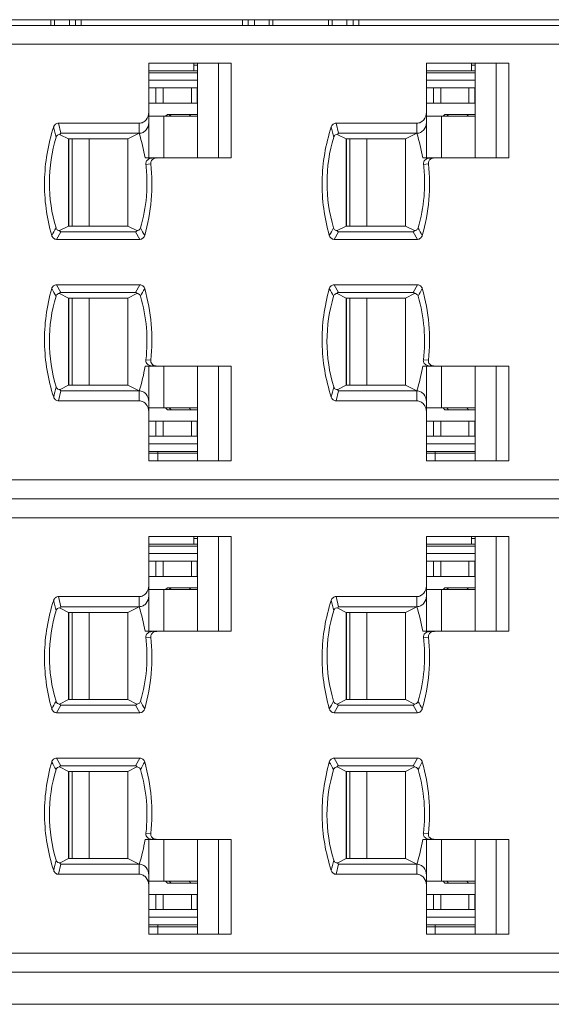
# Model space of a CAD drawing. Header units: inches. Extents: x 1106 to 1544, y 168 to 467.
# Tile 8 of 12: x 1260 to 1274, y 379 to 405. Entities that reach past the tile are written whole.
import ezdxf

# ---------------------------------------------------------------- set-up
doc = ezdxf.new("R2010")
doc.units = ezdxf.units.IN
doc.header["$LTSCALE"] = 23.1
doc.header["$MEASUREMENT"] = 0
doc.layers.get('0').update_dxf_attribs({"lineweight": 18})
for name, color, linetype, lineweight in [('1_27', 7, 'Continuous', 18), ('1_35', 7, 'Continuous', 18), ('1_36', 7, 'Continuous', 18), ('1_37', 7, 'Continuous', 18), ('1_42', 7, 'Continuous', 18), ('1_43', 7, 'Continuous', 18), ('1_44', 7, 'Continuous', 18), ('1_45', 7, 'Continuous', 18), ('1_6', 7, 'Continuous', 18), ('1_8', 7, 'Continuous', 18)]:
    doc.layers.add(name, color=color, linetype=linetype, lineweight=lineweight)

msp = doc.modelspace()

# ---------------------------------------------------------------- linework, layer by layer
at = {"color": 7, "linetype": 'Continuous'}
for p, q in [((1208.518, 404.953), (1307.518, 404.953)), ((1260.744, 404.953), (1260.744, 404.803)), ((1260.837, 404.803), (1260.837, 404.953)), ((1261.231, 404.953), (1261.231, 404.803)), ((1261.393, 404.803), (1261.393, 404.953)), ((1261.544, 404.953), (1261.544, 404.803)), ((1265.803, 404.953), (1265.803, 404.803)), ((1265.954, 404.803), (1265.954, 404.953)), ((1266.117, 404.803), (1266.117, 404.953)), ((1266.51, 404.953), (1266.51, 404.803)), ((1266.603, 404.953), (1266.603, 404.803)), ((1268.074, 404.953), (1268.074, 404.803)), ((1268.167, 404.803), (1268.167, 404.953)), ((1268.561, 404.953), (1268.561, 404.803)), ((1268.723, 404.803), (1268.723, 404.953)), ((1268.874, 404.953), (1268.874, 404.803)), ((1210.721, 378.953), (1307.318, 378.953))]:
    msp.add_line(p, q, dxfattribs=at)
at = {"layer": '1_27', "color": 7, "linetype": 'Continuous'}
for p, q in [((1264.518, 403.603), (1264.518, 403.803)), ((1271.848, 403.603), (1271.848, 403.803)), ((1264.618, 403.603), (1263.328, 403.603)), ((1264.618, 403.753), (1264.518, 403.753)), ((1271.948, 403.603), (1270.658, 403.603)), ((1271.948, 403.753), (1271.848, 403.753)), ((1263.328, 393.503), (1264.618, 393.503)), ((1263.563, 393.303), (1263.563, 393.553)), ((1270.658, 393.503), (1271.948, 393.503)), ((1270.893, 393.303), (1270.893, 393.553)), ((1264.518, 391.103), (1264.518, 391.303)), ((1271.848, 391.103), (1271.848, 391.303)), ((1264.618, 391.103), (1263.328, 391.103)), ((1264.618, 391.253), (1264.518, 391.253)), ((1271.948, 391.103), (1270.658, 391.103)), ((1271.948, 391.253), (1271.848, 391.253)), ((1263.328, 381.003), (1264.618, 381.003)), ((1263.563, 380.803), (1263.563, 381.053)), ((1270.658, 381.003), (1271.948, 381.003)), ((1270.893, 380.803), (1270.893, 381.053))]:
    msp.add_line(p, q, dxfattribs=at)
at = {"layer": '1_35', "color": 7, "linetype": 'Continuous'}
for p, q in [((1261.309, 395.303), (1261.309, 397.603)), ((1261.755, 397.603), (1261.755, 395.303)), ((1263.727, 394.703), (1263.727, 395.803)), ((1263.328, 394.703), (1264.618, 394.703)), ((1261.309, 382.803), (1261.309, 385.103)), ((1261.755, 385.103), (1261.755, 382.803)), ((1263.727, 382.203), (1263.727, 383.303)), ((1263.328, 382.203), (1264.618, 382.203))]:
    msp.add_line(p, q, dxfattribs=at)
at = {"layer": '1_36', "color": 7, "linetype": 'Continuous'}
for p, q in [((1264.618, 402.403), (1263.328, 402.403)), ((1263.727, 401.303), (1263.727, 402.403)), ((1261.309, 399.503), (1261.309, 401.803)), ((1261.755, 401.803), (1261.755, 399.503)), ((1264.618, 389.903), (1263.328, 389.903)), ((1263.727, 388.803), (1263.727, 389.903)), ((1261.309, 387.003), (1261.309, 389.303)), ((1261.755, 389.303), (1261.755, 387.003))]:
    msp.add_line(p, q, dxfattribs=at)
at = {"layer": '1_37', "color": 7, "linetype": 'Continuous'}
for p, q in [((1268.639, 395.303), (1268.639, 397.603)), ((1269.085, 397.603), (1269.085, 395.303)), ((1271.057, 394.703), (1271.057, 395.803)), ((1270.658, 394.703), (1271.948, 394.703)), ((1268.639, 382.803), (1268.639, 385.103)), ((1269.085, 385.103), (1269.085, 382.803)), ((1271.057, 382.203), (1271.057, 383.303)), ((1270.658, 382.203), (1271.948, 382.203))]:
    msp.add_line(p, q, dxfattribs=at)
at = {"layer": '1_42', "color": 7, "linetype": 'Continuous'}
for p, q in [((1270.658, 403.153), (1271.948, 403.153)), ((1270.846, 402.753), (1270.846, 403.153)), ((1271.039, 403.153), (1271.039, 402.753)), ((1271.783, 402.753), (1271.783, 403.153)), ((1271.94, 403.153), (1271.94, 402.753)), ((1270.658, 402.753), (1271.948, 402.753)), ((1268.548, 401.803), (1268.548, 399.503)), ((1270.658, 390.653), (1271.948, 390.653)), ((1270.846, 390.253), (1270.846, 390.653)), ((1271.039, 390.653), (1271.039, 390.253)), ((1271.783, 390.253), (1271.783, 390.653)), ((1271.94, 390.653), (1271.94, 390.253)), ((1270.658, 390.253), (1271.948, 390.253)), ((1268.548, 389.303), (1268.548, 387.003))]:
    msp.add_line(p, q, dxfattribs=at)
at = {"layer": '1_43', "color": 7, "linetype": 'Continuous'}
for p, q in [((1268.548, 397.603), (1268.548, 395.303)), ((1271.948, 394.353), (1270.658, 394.353)), ((1270.846, 393.953), (1270.846, 394.353)), ((1271.039, 394.353), (1271.039, 393.953)), ((1271.783, 393.953), (1271.783, 394.353)), ((1271.94, 393.953), (1271.94, 394.353)), ((1270.658, 393.953), (1271.948, 393.953)), ((1268.548, 385.103), (1268.548, 382.803)), ((1271.948, 381.853), (1270.658, 381.853)), ((1270.846, 381.453), (1270.846, 381.853)), ((1271.039, 381.853), (1271.039, 381.453)), ((1271.783, 381.453), (1271.783, 381.853)), ((1271.94, 381.453), (1271.94, 381.853)), ((1270.658, 381.453), (1271.948, 381.453))]:
    msp.add_line(p, q, dxfattribs=at)
at = {"layer": '1_44', "color": 7, "linetype": 'Continuous'}
for p, q in [((1263.328, 403.153), (1264.618, 403.153)), ((1263.516, 402.753), (1263.516, 403.153)), ((1263.709, 403.153), (1263.709, 402.753)), ((1264.453, 402.753), (1264.453, 403.153)), ((1264.61, 403.153), (1264.61, 402.753)), ((1263.328, 402.753), (1264.618, 402.753)), ((1261.218, 401.803), (1261.218, 399.503)), ((1263.328, 390.653), (1264.618, 390.653)), ((1263.516, 390.253), (1263.516, 390.653)), ((1263.709, 390.653), (1263.709, 390.253)), ((1264.453, 390.253), (1264.453, 390.653)), ((1264.61, 390.653), (1264.61, 390.253)), ((1263.328, 390.253), (1264.618, 390.253)), ((1261.218, 389.303), (1261.218, 387.003))]:
    msp.add_line(p, q, dxfattribs=at)
at = {"layer": '1_45', "color": 7, "linetype": 'Continuous'}
for p, q in [((1261.218, 397.603), (1261.218, 395.303)), ((1264.618, 394.353), (1263.328, 394.353)), ((1263.516, 393.953), (1263.516, 394.353)), ((1263.709, 394.353), (1263.709, 393.953)), ((1264.453, 393.953), (1264.453, 394.353)), ((1264.61, 393.953), (1264.61, 394.353)), ((1263.328, 393.953), (1264.618, 393.953)), ((1261.218, 385.103), (1261.218, 382.803)), ((1264.618, 381.853), (1263.328, 381.853)), ((1263.516, 381.453), (1263.516, 381.853)), ((1263.709, 381.853), (1263.709, 381.453)), ((1264.453, 381.453), (1264.453, 381.853)), ((1264.61, 381.453), (1264.61, 381.853)), ((1263.328, 381.453), (1264.618, 381.453))]:
    msp.add_line(p, q, dxfattribs=at)
at = {"layer": '1_6', "color": 7, "linetype": 'Continuous'}
for p, q in [((1234.798, 404.803), (1304.416, 404.803)), ((1302.825, 404.303), (1235.14, 404.303)), ((1263.328, 403.803), (1265.507, 403.803)), ((1263.328, 401.303), (1263.328, 403.803)), ((1264.618, 403.803), (1264.618, 401.303)), ((1265.17, 403.803), (1265.17, 401.303)), ((1265.507, 403.803), (1265.507, 401.303)), ((1270.658, 403.803), (1272.837, 403.803)), ((1270.658, 401.303), (1270.658, 403.803)), ((1271.948, 403.803), (1271.948, 401.303)), ((1272.5, 403.803), (1272.5, 401.303)), ((1272.837, 403.803), (1272.837, 401.303)), ((1263.328, 403.553), (1264.618, 403.553)), ((1270.658, 403.553), (1271.948, 403.553)), ((1264.618, 403.353), (1263.328, 403.353)), ((1271.948, 403.353), (1270.658, 403.353)), ((1263.768, 402.403), (1263.818, 402.453)), ((1264.618, 402.453), (1263.818, 402.453)), ((1263.916, 402.453), (1263.867, 402.403)), ((1264.393, 402.403), (1264.442, 402.453)), ((1271.098, 402.403), (1271.148, 402.453)), ((1271.948, 402.453), (1271.148, 402.453)), ((1271.246, 402.453), (1271.197, 402.403)), ((1271.723, 402.403), (1271.772, 402.453)), ((1260.944, 402.22), (1263.073, 402.22)), ((1261.009, 401.953), (1260.944, 402.22)), ((1263.073, 401.953), (1263.073, 402.22)), ((1268.274, 402.22), (1270.403, 402.22)), ((1268.339, 401.953), (1268.274, 402.22)), ((1270.403, 401.953), (1270.403, 402.22)), ((1261.211, 401.803), (1260.986, 401.917)), ((1261.009, 401.953), (1263.073, 401.953)), ((1261.21, 401.803), (1262.776, 401.803)), ((1261.21, 399.503), (1261.21, 401.803)), ((1263.073, 401.953), (1262.776, 401.803)), ((1262.776, 399.503), (1262.776, 401.803)), ((1268.541, 401.803), (1268.316, 401.917)), ((1268.339, 401.953), (1270.403, 401.953)), ((1268.54, 401.803), (1270.106, 401.803)), ((1268.54, 399.503), (1268.54, 401.803)), ((1270.403, 401.953), (1270.106, 401.803)), ((1270.106, 399.503), (1270.106, 401.803)), ((1263.231, 401.303), (1263.527, 401.303)), ((1263.468, 401.287), (1263.521, 401.301)), ((1263.521, 401.3), (1263.539, 401.302)), ((1265.507, 401.303), (1263.532, 401.303)), ((1270.561, 401.303), (1270.857, 401.303)), ((1270.798, 401.287), (1270.851, 401.301)), ((1270.851, 401.3), (1270.869, 401.302)), ((1272.837, 401.303), (1270.862, 401.303)), ((1263.377, 401.145), (1263.249, 401.133)), ((1270.707, 401.145), (1270.579, 401.133)), ((1260.97, 399.383), (1261.211, 399.503)), ((1262.776, 399.503), (1261.21, 399.503)), ((1262.776, 399.503), (1263.016, 399.383)), ((1268.3, 399.383), (1268.541, 399.503)), ((1270.106, 399.503), (1268.54, 399.503)), ((1270.106, 399.503), (1270.346, 399.383)), ((1260.89, 399.153), (1261.008, 399.353)), ((1263.095, 399.153), (1260.89, 399.153)), ((1262.978, 399.353), (1261.008, 399.353)), ((1262.978, 399.353), (1263.095, 399.153)), ((1268.22, 399.153), (1268.338, 399.353)), ((1270.425, 399.153), (1268.22, 399.153)), ((1270.308, 399.353), (1268.338, 399.353)), ((1270.308, 399.353), (1270.425, 399.153)), ((1260.892, 397.953), (1263.095, 397.953)), ((1261.008, 397.753), (1260.892, 397.953)), ((1263.095, 397.953), (1262.978, 397.753)), ((1268.222, 397.953), (1270.425, 397.953)), ((1268.338, 397.753), (1268.222, 397.953)), ((1270.425, 397.953), (1270.308, 397.753)), ((1261.21, 397.603), (1260.97, 397.724)), ((1261.008, 397.753), (1262.978, 397.753)), ((1261.21, 397.603), (1262.776, 397.603)), ((1261.21, 397.603), (1261.21, 395.303)), ((1263.016, 397.724), (1262.776, 397.603)), ((1262.776, 395.303), (1262.776, 397.603)), ((1268.54, 397.603), (1268.3, 397.724)), ((1268.338, 397.753), (1270.308, 397.753)), ((1268.54, 397.603), (1270.106, 397.603)), ((1268.54, 397.603), (1268.54, 395.303)), ((1270.346, 397.724), (1270.106, 397.603)), ((1270.106, 395.303), (1270.106, 397.603)), ((1263.231, 395.803), (1265.507, 395.803)), ((1263.382, 395.964), (1263.254, 395.972)), ((1263.328, 393.303), (1263.328, 395.803)), ((1263.388, 395.812), (1263.417, 395.808)), ((1263.417, 395.808), (1263.419, 395.808)), ((1263.418, 395.81), (1263.522, 395.81)), ((1263.536, 395.805), (1263.521, 395.807)), ((1264.618, 395.803), (1264.618, 393.303)), ((1265.17, 395.803), (1265.17, 393.303)), ((1265.507, 395.803), (1265.507, 393.303)), ((1270.561, 395.803), (1272.837, 395.803)), ((1270.712, 395.964), (1270.584, 395.972)), ((1270.658, 393.303), (1270.658, 395.803)), ((1270.718, 395.812), (1270.747, 395.808)), ((1270.747, 395.808), (1270.749, 395.808)), ((1270.748, 395.81), (1270.852, 395.81)), ((1270.866, 395.805), (1270.851, 395.807)), ((1271.948, 395.803), (1271.948, 393.303)), ((1272.5, 395.803), (1272.5, 393.303)), ((1272.837, 395.803), (1272.837, 393.303)), ((1260.986, 395.19), (1261.21, 395.303)), ((1262.776, 395.303), (1261.21, 395.303)), ((1262.776, 395.303), (1263.073, 395.153)), ((1268.316, 395.19), (1268.54, 395.303)), ((1270.106, 395.303), (1268.54, 395.303)), ((1270.106, 395.303), (1270.403, 395.153)), ((1260.944, 394.887), (1261.009, 395.153)), ((1263.073, 395.153), (1261.009, 395.153)), ((1263.073, 394.887), (1263.073, 395.153)), ((1268.274, 394.887), (1268.339, 395.153)), ((1270.403, 395.153), (1268.339, 395.153)), ((1270.403, 394.887), (1270.403, 395.153)), ((1263.073, 394.887), (1260.944, 394.887)), ((1263.818, 394.653), (1263.768, 394.703)), ((1263.867, 394.703), (1263.916, 394.653)), ((1264.442, 394.653), (1264.393, 394.703)), ((1270.403, 394.887), (1268.274, 394.887)), ((1271.148, 394.653), (1271.098, 394.703)), ((1271.197, 394.703), (1271.246, 394.653)), ((1271.772, 394.653), (1271.723, 394.703)), ((1263.818, 394.653), (1264.618, 394.653)), ((1271.148, 394.653), (1271.948, 394.653)), ((1263.328, 393.753), (1264.618, 393.753)), ((1270.658, 393.753), (1271.948, 393.753)), ((1264.618, 393.553), (1263.328, 393.553)), ((1271.948, 393.553), (1270.658, 393.553)), ((1265.507, 393.303), (1263.328, 393.303)), ((1272.837, 393.303), (1270.658, 393.303)), ((1235.14, 392.803), (1302.825, 392.803)), ((1304.416, 392.303), (1234.798, 392.303)), ((1302.825, 391.803), (1235.14, 391.803)), ((1263.328, 391.303), (1265.507, 391.303)), ((1263.328, 388.803), (1263.328, 391.303)), ((1264.618, 391.303), (1264.618, 388.803)), ((1265.17, 391.303), (1265.17, 388.803)), ((1265.507, 391.303), (1265.507, 388.803)), ((1270.658, 391.303), (1272.837, 391.303)), ((1270.658, 388.803), (1270.658, 391.303)), ((1271.948, 391.303), (1271.948, 388.803)), ((1272.5, 391.303), (1272.5, 388.803)), ((1272.837, 391.303), (1272.837, 388.803)), ((1263.328, 391.053), (1264.618, 391.053)), ((1270.658, 391.053), (1271.948, 391.053)), ((1264.618, 390.853), (1263.328, 390.853)), ((1271.948, 390.853), (1270.658, 390.853)), ((1263.768, 389.903), (1263.818, 389.953)), ((1264.618, 389.953), (1263.818, 389.953)), ((1263.916, 389.953), (1263.867, 389.903)), ((1264.393, 389.903), (1264.442, 389.953)), ((1271.098, 389.903), (1271.148, 389.953)), ((1271.948, 389.953), (1271.148, 389.953)), ((1271.246, 389.953), (1271.197, 389.903)), ((1271.723, 389.903), (1271.772, 389.953)), ((1260.944, 389.72), (1263.073, 389.72)), ((1261.009, 389.453), (1260.944, 389.72)), ((1263.073, 389.453), (1263.073, 389.72)), ((1268.274, 389.72), (1270.403, 389.72)), ((1268.339, 389.453), (1268.274, 389.72)), ((1270.403, 389.453), (1270.403, 389.72)), ((1261.211, 389.303), (1260.986, 389.417)), ((1261.009, 389.453), (1263.073, 389.453)), ((1261.21, 389.303), (1262.776, 389.303)), ((1261.21, 387.003), (1261.21, 389.303)), ((1263.073, 389.453), (1262.776, 389.303)), ((1262.776, 387.003), (1262.776, 389.303)), ((1268.541, 389.303), (1268.316, 389.417)), ((1268.339, 389.453), (1270.403, 389.453)), ((1268.54, 389.303), (1270.106, 389.303)), ((1268.54, 387.003), (1268.54, 389.303)), ((1270.403, 389.453), (1270.106, 389.303)), ((1270.106, 387.003), (1270.106, 389.303)), ((1263.231, 388.803), (1263.527, 388.803)), ((1263.468, 388.787), (1263.521, 388.801)), ((1263.521, 388.8), (1263.539, 388.802)), ((1265.507, 388.803), (1263.532, 388.803)), ((1270.561, 388.803), (1270.857, 388.803)), ((1270.798, 388.787), (1270.851, 388.801)), ((1270.851, 388.8), (1270.869, 388.802)), ((1272.837, 388.803), (1270.862, 388.803)), ((1263.377, 388.645), (1263.249, 388.633)), ((1270.707, 388.645), (1270.579, 388.633)), ((1260.97, 386.883), (1261.211, 387.003)), ((1262.776, 387.003), (1261.21, 387.003)), ((1262.776, 387.003), (1263.016, 386.883)), ((1268.3, 386.883), (1268.541, 387.003)), ((1270.106, 387.003), (1268.54, 387.003)), ((1270.106, 387.003), (1270.346, 386.883)), ((1260.89, 386.653), (1261.008, 386.853)), ((1263.095, 386.653), (1260.89, 386.653)), ((1262.978, 386.853), (1261.008, 386.853)), ((1262.978, 386.853), (1263.095, 386.653)), ((1268.22, 386.653), (1268.338, 386.853)), ((1270.425, 386.653), (1268.22, 386.653)), ((1270.308, 386.853), (1268.338, 386.853)), ((1270.308, 386.853), (1270.425, 386.653)), ((1260.892, 385.453), (1263.095, 385.453)), ((1261.008, 385.253), (1260.892, 385.453)), ((1263.095, 385.453), (1262.978, 385.253)), ((1268.222, 385.453), (1270.425, 385.453)), ((1268.338, 385.253), (1268.222, 385.453)), ((1270.425, 385.453), (1270.308, 385.253)), ((1261.21, 385.103), (1260.97, 385.224)), ((1261.008, 385.253), (1262.978, 385.253)), ((1261.21, 385.103), (1262.776, 385.103)), ((1261.21, 385.103), (1261.21, 382.803)), ((1263.016, 385.224), (1262.776, 385.103)), ((1262.776, 382.803), (1262.776, 385.103)), ((1268.54, 385.103), (1268.3, 385.224)), ((1268.338, 385.253), (1270.308, 385.253)), ((1268.54, 385.103), (1270.106, 385.103)), ((1268.54, 385.103), (1268.54, 382.803)), ((1270.346, 385.224), (1270.106, 385.103)), ((1270.106, 382.803), (1270.106, 385.103)), ((1263.231, 383.303), (1265.507, 383.303)), ((1263.382, 383.464), (1263.254, 383.472)), ((1263.328, 380.803), (1263.328, 383.303)), ((1263.388, 383.312), (1263.417, 383.308)), ((1263.417, 383.308), (1263.419, 383.308)), ((1263.418, 383.31), (1263.522, 383.31)), ((1263.536, 383.305), (1263.521, 383.307)), ((1264.618, 383.303), (1264.618, 380.803)), ((1265.17, 383.303), (1265.17, 380.803)), ((1265.507, 383.303), (1265.507, 380.803)), ((1270.561, 383.303), (1272.837, 383.303)), ((1270.712, 383.464), (1270.584, 383.472)), ((1270.658, 380.803), (1270.658, 383.303)), ((1270.718, 383.312), (1270.747, 383.308)), ((1270.747, 383.308), (1270.749, 383.308)), ((1270.748, 383.31), (1270.852, 383.31)), ((1270.866, 383.305), (1270.851, 383.307)), ((1271.948, 383.303), (1271.948, 380.803)), ((1272.5, 383.303), (1272.5, 380.803)), ((1272.837, 383.303), (1272.837, 380.803)), ((1260.986, 382.69), (1261.21, 382.803)), ((1262.776, 382.803), (1261.21, 382.803)), ((1262.776, 382.803), (1263.073, 382.653)), ((1268.316, 382.69), (1268.54, 382.803)), ((1270.106, 382.803), (1268.54, 382.803)), ((1270.106, 382.803), (1270.403, 382.653)), ((1260.944, 382.387), (1261.009, 382.653)), ((1263.073, 382.653), (1261.009, 382.653)), ((1263.073, 382.387), (1263.073, 382.653)), ((1268.274, 382.387), (1268.339, 382.653)), ((1270.403, 382.653), (1268.339, 382.653)), ((1270.403, 382.387), (1270.403, 382.653)), ((1263.073, 382.387), (1260.944, 382.387)), ((1263.818, 382.153), (1263.768, 382.203)), ((1263.867, 382.203), (1263.916, 382.153)), ((1264.442, 382.153), (1264.393, 382.203)), ((1270.403, 382.387), (1268.274, 382.387)), ((1271.148, 382.153), (1271.098, 382.203)), ((1271.197, 382.203), (1271.246, 382.153)), ((1271.772, 382.153), (1271.723, 382.203)), ((1263.818, 382.153), (1264.618, 382.153)), ((1271.148, 382.153), (1271.948, 382.153)), ((1263.328, 381.253), (1264.618, 381.253)), ((1270.658, 381.253), (1271.948, 381.253)), ((1264.618, 381.053), (1263.328, 381.053)), ((1271.948, 381.053), (1270.658, 381.053)), ((1265.507, 380.803), (1263.328, 380.803)), ((1272.837, 380.803), (1270.658, 380.803)), ((1235.14, 380.303), (1302.825, 380.303)), ((1234.798, 379.803), (1304.416, 379.803))]:
    msp.add_line(p, q, dxfattribs=at)
for centre, radius, start, end in [((1358.42, 425.18), 100.291, 193.29321, 193.45176), ((1365.75, 425.18), 100.291, 193.29321, 193.45176), ((1259.155, 400.658), 4.126, 8.9967, 18.2943), ((1266.485, 400.658), 4.126, 8.9967, 18.2943), ((1263.418, 401.101), 0.196, 89.9316, 101.2851), ((1270.748, 401.101), 0.196, 89.9316, 101.2851), ((1271.849, 393.048), 12.704, 149.713, 150.7483), ((1254.224, 394.272), 10.284, 28.9803, 30.2625), ((1279.179, 393.048), 12.704, 149.713, 150.7483), ((1261.554, 394.272), 10.284, 28.9803, 30.2625), ((1271.128, 403.639), 11.87, 209.1853, 210.2939), ((1254.101, 402.872), 10.41, 329.8992, 331.1692), ((1278.458, 403.639), 11.87, 209.1853, 210.2939), ((1261.431, 402.872), 10.41, 329.8992, 331.1692), ((1259.155, 396.448), 4.127, 341.7063, 351.0037), ((1266.485, 396.448), 4.127, 341.7063, 351.0037), ((1357.478, 372.18), 99.315, 166.56453, 166.72466), ((1364.808, 372.18), 99.315, 166.56453, 166.72466), ((1358.42, 412.68), 100.291, 193.29321, 193.45176), ((1365.75, 412.68), 100.291, 193.29321, 193.45176), ((1259.155, 388.158), 4.126, 8.9967, 18.2943), ((1266.485, 388.158), 4.126, 8.9967, 18.2943), ((1263.418, 388.601), 0.196, 89.9316, 101.2851), ((1270.748, 388.601), 0.196, 89.9316, 101.2851), ((1271.849, 380.548), 12.704, 149.713, 150.7483), ((1254.224, 381.772), 10.284, 28.9803, 30.2625), ((1279.179, 380.548), 12.704, 149.713, 150.7483), ((1261.554, 381.772), 10.284, 28.9803, 30.2625), ((1271.128, 391.139), 11.87, 209.1853, 210.2939), ((1254.101, 390.372), 10.41, 329.8992, 331.1692), ((1278.458, 391.139), 11.87, 209.1853, 210.2939), ((1261.431, 390.372), 10.41, 329.8992, 331.1692), ((1259.155, 383.948), 4.127, 341.7063, 351.0037), ((1266.485, 383.948), 4.127, 341.7063, 351.0037), ((1357.478, 359.68), 99.315, 166.56453, 166.72466), ((1364.808, 359.68), 99.315, 166.56453, 166.72466)]:
    msp.add_arc(centre, radius, start, end, dxfattribs=at)
for points, knots in [([(1263.328, 402.507), (1263.328, 402.437), (1263.291, 402.327), (1263.18, 402.237), (1263.108, 402.22), (1263.073, 402.22)], [0, 0, 0, 0, 0.496876, 0.748597, 1, 1, 1, 1]), ([(1270.658, 402.507), (1270.658, 402.437), (1270.621, 402.327), (1270.51, 402.237), (1270.438, 402.22), (1270.403, 402.22)], [0, 0, 0, 0, 0.496876, 0.748597, 1, 1, 1, 1]), ([(1260.944, 402.22), (1260.916, 402.22), (1260.858, 402.198), (1260.825, 402.147), (1260.817, 402.12)], [0, 0, 0, 0, 0.498571, 1, 1, 1, 1]), ([(1263.073, 401.953), (1263.108, 401.953), (1263.18, 401.971), (1263.291, 402.06), (1263.328, 402.171), (1263.328, 402.24)], [0, 0, 0, 0, 0.251497, 0.503184, 1, 1, 1, 1]), ([(1268.274, 402.22), (1268.246, 402.22), (1268.188, 402.198), (1268.155, 402.147), (1268.147, 402.12)], [0, 0, 0, 0, 0.498571, 1, 1, 1, 1]), ([(1270.403, 401.953), (1270.438, 401.953), (1270.51, 401.971), (1270.621, 402.06), (1270.658, 402.171), (1270.658, 402.24)], [0, 0, 0, 0, 0.251497, 0.503184, 1, 1, 1, 1]), ([(1260.817, 402.12), (1260.666, 401.661), (1260.502, 400.693), (1260.631, 399.72), (1260.765, 399.256)], [0, 0, 0, 0, 0.5, 1, 1, 1, 1]), ([(1268.147, 402.12), (1267.996, 401.661), (1267.832, 400.693), (1267.961, 399.72), (1268.095, 399.256)], [0, 0, 0, 0, 0.5, 1, 1, 1, 1]), ([(1260.879, 399.455), (1260.763, 399.842), (1260.644, 400.653), (1260.765, 401.464), (1260.881, 401.85)], [0, 0, 0, 0, 0.499974, 1, 1, 1, 1]), ([(1260.881, 401.85), (1260.888, 401.875), (1260.92, 401.918), (1260.968, 401.92), (1260.986, 401.917)], [0, 0, 0, 0, 0.591555, 1, 1, 1, 1]), ([(1261.009, 401.953), (1261.001, 401.952), (1260.989, 401.938), (1260.987, 401.923), (1260.986, 401.917)], [0, 0, 0, 0, 0.572011, 1, 1, 1, 1]), ([(1268.209, 399.455), (1268.093, 399.842), (1267.974, 400.653), (1268.095, 401.464), (1268.211, 401.85)], [0, 0, 0, 0, 0.499974, 1, 1, 1, 1]), ([(1268.211, 401.85), (1268.218, 401.875), (1268.25, 401.918), (1268.298, 401.92), (1268.316, 401.917)], [0, 0, 0, 0, 0.591555, 1, 1, 1, 1]), ([(1268.339, 401.953), (1268.331, 401.952), (1268.319, 401.938), (1268.317, 401.923), (1268.316, 401.917)], [0, 0, 0, 0, 0.572011, 1, 1, 1, 1]), ([(1263.249, 401.133), (1263.246, 401.156), (1263.251, 401.2), (1263.297, 401.262), (1263.347, 401.286), (1263.38, 401.293)], [0, 0, 0, 0, 0.30085, 0.557051, 1, 1, 1, 1]), ([(1263.38, 401.145), (1263.378, 401.175), (1263.39, 401.238), (1263.442, 401.274), (1263.468, 401.287)], [0, 0, 0, 0, 0.498785, 1, 1, 1, 1]), ([(1270.579, 401.133), (1270.576, 401.156), (1270.581, 401.2), (1270.627, 401.262), (1270.677, 401.286), (1270.71, 401.293)], [0, 0, 0, 0, 0.30085, 0.557051, 1, 1, 1, 1]), ([(1270.71, 401.145), (1270.708, 401.175), (1270.72, 401.238), (1270.772, 401.274), (1270.798, 401.287)], [0, 0, 0, 0, 0.498785, 1, 1, 1, 1]), ([(1263.251, 401.134), (1263.267, 400.993), (1263.288, 400.711), (1263.268, 400.145), (1263.187, 399.726), (1263.107, 399.455)], [0, 0, 0, 0, 0.250131, 0.50023, 1, 1, 1, 1]), ([(1263.221, 399.255), (1263.308, 399.56), (1263.425, 400.19), (1263.414, 400.83), (1263.38, 401.145)], [0, 0, 0, 0, 0.500023, 1, 1, 1, 1]), ([(1270.581, 401.134), (1270.597, 400.993), (1270.618, 400.711), (1270.598, 400.145), (1270.517, 399.726), (1270.437, 399.455)], [0, 0, 0, 0, 0.250131, 0.50023, 1, 1, 1, 1]), ([(1270.551, 399.255), (1270.638, 399.56), (1270.755, 400.19), (1270.744, 400.83), (1270.71, 401.145)], [0, 0, 0, 0, 0.500023, 1, 1, 1, 1]), ([(1260.97, 399.383), (1260.953, 399.384), (1260.912, 399.395), (1260.886, 399.432), (1260.879, 399.455)], [0, 0, 0, 0, 0.417744, 1, 1, 1, 1]), ([(1261.008, 399.353), (1260.998, 399.353), (1260.98, 399.362), (1260.973, 399.377), (1260.97, 399.383)], [0, 0, 0, 0, 0.625346, 1, 1, 1, 1]), ([(1262.978, 399.353), (1262.985, 399.353), (1263.002, 399.358), (1263.012, 399.374), (1263.016, 399.383)], [0, 0, 0, 0, 0.401074, 1, 1, 1, 1]), ([(1263.107, 399.455), (1263.1, 399.432), (1263.074, 399.395), (1263.033, 399.384), (1263.016, 399.383)], [0, 0, 0, 0, 0.583939, 1, 1, 1, 1]), ([(1268.3, 399.383), (1268.283, 399.384), (1268.242, 399.395), (1268.216, 399.432), (1268.209, 399.455)], [0, 0, 0, 0, 0.417744, 1, 1, 1, 1]), ([(1268.338, 399.353), (1268.328, 399.353), (1268.31, 399.362), (1268.303, 399.377), (1268.3, 399.383)], [0, 0, 0, 0, 0.625346, 1, 1, 1, 1]), ([(1270.308, 399.353), (1270.315, 399.353), (1270.332, 399.358), (1270.342, 399.374), (1270.346, 399.383)], [0, 0, 0, 0, 0.401074, 1, 1, 1, 1]), ([(1270.437, 399.455), (1270.43, 399.432), (1270.404, 399.395), (1270.363, 399.384), (1270.346, 399.383)], [0, 0, 0, 0, 0.583939, 1, 1, 1, 1]), ([(1260.765, 399.256), (1260.773, 399.228), (1260.804, 399.177), (1260.862, 399.154), (1260.89, 399.153)], [0, 0, 0, 0, 0.500965, 1, 1, 1, 1]), ([(1263.095, 399.153), (1263.123, 399.154), (1263.181, 399.176), (1263.213, 399.228), (1263.221, 399.255)], [0, 0, 0, 0, 0.499191, 1, 1, 1, 1]), ([(1268.095, 399.256), (1268.103, 399.228), (1268.134, 399.177), (1268.192, 399.154), (1268.22, 399.153)], [0, 0, 0, 0, 0.500965, 1, 1, 1, 1]), ([(1270.425, 399.153), (1270.453, 399.154), (1270.511, 399.176), (1270.543, 399.228), (1270.551, 399.255)], [0, 0, 0, 0, 0.499191, 1, 1, 1, 1]), ([(1260.765, 397.851), (1260.631, 397.387), (1260.502, 396.413), (1260.666, 395.445), (1260.817, 394.986)], [0, 0, 0, 0, 0.5, 1, 1, 1, 1]), ([(1260.892, 397.953), (1260.863, 397.953), (1260.805, 397.93), (1260.773, 397.878), (1260.765, 397.851)], [0, 0, 0, 0, 0.499144, 1, 1, 1, 1]), ([(1263.221, 397.852), (1263.212, 397.879), (1263.181, 397.931), (1263.123, 397.953), (1263.095, 397.953)], [0, 0, 0, 0, 0.501026, 1, 1, 1, 1]), ([(1263.38, 395.964), (1263.415, 396.28), (1263.425, 396.919), (1263.308, 397.547), (1263.221, 397.852)], [0, 0, 0, 0, 0.499974, 1, 1, 1, 1]), ([(1268.095, 397.851), (1267.961, 397.387), (1267.832, 396.413), (1267.996, 395.445), (1268.147, 394.986)], [0, 0, 0, 0, 0.5, 1, 1, 1, 1]), ([(1268.222, 397.953), (1268.193, 397.953), (1268.135, 397.93), (1268.103, 397.878), (1268.095, 397.851)], [0, 0, 0, 0, 0.499144, 1, 1, 1, 1]), ([(1270.551, 397.852), (1270.542, 397.879), (1270.511, 397.931), (1270.453, 397.953), (1270.425, 397.953)], [0, 0, 0, 0, 0.501026, 1, 1, 1, 1]), ([(1270.71, 395.964), (1270.745, 396.28), (1270.755, 396.919), (1270.638, 397.547), (1270.551, 397.852)], [0, 0, 0, 0, 0.499974, 1, 1, 1, 1]), ([(1260.881, 395.256), (1260.764, 395.643), (1260.644, 396.454), (1260.763, 397.265), (1260.879, 397.651)], [0, 0, 0, 0, 0.5, 1, 1, 1, 1]), ([(1260.879, 397.651), (1260.886, 397.674), (1260.912, 397.712), (1260.953, 397.722), (1260.97, 397.724)], [0, 0, 0, 0, 0.583737, 1, 1, 1, 1]), ([(1261.008, 397.753), (1260.998, 397.753), (1260.98, 397.745), (1260.973, 397.729), (1260.97, 397.724)], [0, 0, 0, 0, 0.625369, 1, 1, 1, 1]), ([(1262.978, 397.753), (1262.985, 397.753), (1263.002, 397.748), (1263.012, 397.733), (1263.016, 397.724)], [0, 0, 0, 0, 0.40183, 1, 1, 1, 1]), ([(1263.016, 397.724), (1263.033, 397.723), (1263.074, 397.711), (1263.1, 397.674), (1263.107, 397.651)], [0, 0, 0, 0, 0.417911, 1, 1, 1, 1]), ([(1263.107, 397.651), (1263.188, 397.381), (1263.295, 396.822), (1263.285, 396.253), (1263.253, 395.972)], [0, 0, 0, 0, 0.500019, 1, 1, 1, 1]), ([(1268.211, 395.256), (1268.094, 395.643), (1267.974, 396.454), (1268.093, 397.265), (1268.209, 397.651)], [0, 0, 0, 0, 0.5, 1, 1, 1, 1]), ([(1268.209, 397.651), (1268.216, 397.674), (1268.242, 397.712), (1268.283, 397.722), (1268.3, 397.724)], [0, 0, 0, 0, 0.583737, 1, 1, 1, 1]), ([(1268.338, 397.753), (1268.328, 397.753), (1268.31, 397.745), (1268.303, 397.729), (1268.3, 397.724)], [0, 0, 0, 0, 0.625369, 1, 1, 1, 1]), ([(1270.308, 397.753), (1270.315, 397.753), (1270.332, 397.748), (1270.342, 397.733), (1270.346, 397.724)], [0, 0, 0, 0, 0.40183, 1, 1, 1, 1]), ([(1270.346, 397.724), (1270.363, 397.723), (1270.404, 397.711), (1270.43, 397.674), (1270.437, 397.651)], [0, 0, 0, 0, 0.417911, 1, 1, 1, 1]), ([(1270.437, 397.651), (1270.518, 397.381), (1270.625, 396.822), (1270.615, 396.253), (1270.583, 395.972)], [0, 0, 0, 0, 0.500019, 1, 1, 1, 1]), ([(1263.253, 395.972), (1263.246, 395.963), (1263.247, 395.936), (1263.259, 395.896), (1263.29, 395.855), (1263.337, 395.824), (1263.371, 395.816), (1263.388, 395.812)], [0, 0, 0, 0, 0.150842, 0.297456, 0.552713, 0.781106, 1, 1, 1, 1]), ([(1263.415, 395.856), (1263.401, 395.871), (1263.38, 395.905), (1263.379, 395.945), (1263.38, 395.964)], [0, 0, 0, 0, 0.499957, 1, 1, 1, 1]), ([(1270.583, 395.972), (1270.576, 395.963), (1270.577, 395.936), (1270.589, 395.896), (1270.62, 395.855), (1270.667, 395.824), (1270.701, 395.816), (1270.718, 395.812)], [0, 0, 0, 0, 0.150842, 0.297456, 0.552713, 0.781106, 1, 1, 1, 1]), ([(1270.745, 395.856), (1270.731, 395.871), (1270.71, 395.905), (1270.709, 395.945), (1270.71, 395.964)], [0, 0, 0, 0, 0.499957, 1, 1, 1, 1]), ([(1260.986, 395.19), (1260.968, 395.187), (1260.919, 395.188), (1260.888, 395.231), (1260.881, 395.256)], [0, 0, 0, 0, 0.410182, 1, 1, 1, 1]), ([(1268.316, 395.19), (1268.298, 395.187), (1268.249, 395.188), (1268.218, 395.231), (1268.211, 395.256)], [0, 0, 0, 0, 0.410182, 1, 1, 1, 1]), ([(1260.817, 394.986), (1260.825, 394.959), (1260.858, 394.908), (1260.916, 394.886), (1260.944, 394.887)], [0, 0, 0, 0, 0.50159, 1, 1, 1, 1]), ([(1260.986, 395.19), (1260.987, 395.183), (1260.989, 395.169), (1261.001, 395.154), (1261.009, 395.153)], [0, 0, 0, 0, 0.428267, 1, 1, 1, 1]), ([(1263.328, 394.866), (1263.328, 394.936), (1263.291, 395.046), (1263.18, 395.136), (1263.108, 395.153), (1263.073, 395.153)], [0, 0, 0, 0, 0.496875, 0.748597, 1, 1, 1, 1]), ([(1268.147, 394.986), (1268.155, 394.959), (1268.188, 394.908), (1268.246, 394.886), (1268.274, 394.887)], [0, 0, 0, 0, 0.50159, 1, 1, 1, 1]), ([(1268.316, 395.19), (1268.317, 395.183), (1268.319, 395.169), (1268.331, 395.154), (1268.339, 395.153)], [0, 0, 0, 0, 0.428267, 1, 1, 1, 1]), ([(1270.658, 394.866), (1270.658, 394.936), (1270.621, 395.046), (1270.51, 395.136), (1270.438, 395.153), (1270.403, 395.153)], [0, 0, 0, 0, 0.496875, 0.748597, 1, 1, 1, 1]), ([(1263.073, 394.887), (1263.108, 394.887), (1263.18, 394.869), (1263.291, 394.779), (1263.328, 394.669), (1263.328, 394.6)], [0, 0, 0, 0, 0.251498, 0.503184, 1, 1, 1, 1]), ([(1270.403, 394.887), (1270.438, 394.887), (1270.51, 394.869), (1270.621, 394.779), (1270.658, 394.669), (1270.658, 394.6)], [0, 0, 0, 0, 0.251498, 0.503184, 1, 1, 1, 1]), ([(1263.328, 390.007), (1263.328, 389.937), (1263.291, 389.827), (1263.18, 389.737), (1263.108, 389.72), (1263.073, 389.72)], [0, 0, 0, 0, 0.496876, 0.748597, 1, 1, 1, 1]), ([(1270.658, 390.007), (1270.658, 389.937), (1270.621, 389.827), (1270.51, 389.737), (1270.438, 389.72), (1270.403, 389.72)], [0, 0, 0, 0, 0.496876, 0.748597, 1, 1, 1, 1]), ([(1263.073, 389.453), (1263.108, 389.453), (1263.18, 389.471), (1263.291, 389.56), (1263.328, 389.671), (1263.328, 389.74)], [0, 0, 0, 0, 0.251497, 0.503184, 1, 1, 1, 1]), ([(1270.403, 389.453), (1270.438, 389.453), (1270.51, 389.471), (1270.621, 389.56), (1270.658, 389.671), (1270.658, 389.74)], [0, 0, 0, 0, 0.251497, 0.503184, 1, 1, 1, 1]), ([(1260.817, 389.62), (1260.666, 389.161), (1260.502, 388.193), (1260.631, 387.22), (1260.765, 386.756)], [0, 0, 0, 0, 0.5, 1, 1, 1, 1]), ([(1260.944, 389.72), (1260.916, 389.72), (1260.858, 389.698), (1260.825, 389.647), (1260.817, 389.62)], [0, 0, 0, 0, 0.498571, 1, 1, 1, 1]), ([(1268.147, 389.62), (1267.996, 389.161), (1267.832, 388.193), (1267.961, 387.22), (1268.095, 386.756)], [0, 0, 0, 0, 0.5, 1, 1, 1, 1]), ([(1268.274, 389.72), (1268.246, 389.72), (1268.188, 389.698), (1268.155, 389.647), (1268.147, 389.62)], [0, 0, 0, 0, 0.498571, 1, 1, 1, 1]), ([(1260.879, 386.955), (1260.763, 387.342), (1260.644, 388.153), (1260.765, 388.964), (1260.881, 389.35)], [0, 0, 0, 0, 0.499974, 1, 1, 1, 1]), ([(1260.881, 389.35), (1260.888, 389.375), (1260.92, 389.418), (1260.968, 389.42), (1260.986, 389.417)], [0, 0, 0, 0, 0.591555, 1, 1, 1, 1]), ([(1261.009, 389.453), (1261.001, 389.452), (1260.989, 389.438), (1260.987, 389.423), (1260.986, 389.417)], [0, 0, 0, 0, 0.572011, 1, 1, 1, 1]), ([(1268.209, 386.955), (1268.093, 387.342), (1267.974, 388.153), (1268.095, 388.964), (1268.211, 389.35)], [0, 0, 0, 0, 0.499974, 1, 1, 1, 1]), ([(1268.211, 389.35), (1268.218, 389.375), (1268.25, 389.418), (1268.298, 389.42), (1268.316, 389.417)], [0, 0, 0, 0, 0.591555, 1, 1, 1, 1]), ([(1268.339, 389.453), (1268.331, 389.452), (1268.319, 389.438), (1268.317, 389.423), (1268.316, 389.417)], [0, 0, 0, 0, 0.572011, 1, 1, 1, 1]), ([(1263.249, 388.633), (1263.246, 388.656), (1263.251, 388.7), (1263.297, 388.762), (1263.347, 388.786), (1263.38, 388.793)], [0, 0, 0, 0, 0.30085, 0.557051, 1, 1, 1, 1]), ([(1263.38, 388.645), (1263.378, 388.675), (1263.39, 388.738), (1263.442, 388.774), (1263.468, 388.787)], [0, 0, 0, 0, 0.498785, 1, 1, 1, 1]), ([(1270.579, 388.633), (1270.576, 388.656), (1270.581, 388.7), (1270.627, 388.762), (1270.677, 388.786), (1270.71, 388.793)], [0, 0, 0, 0, 0.30085, 0.557051, 1, 1, 1, 1]), ([(1270.71, 388.645), (1270.708, 388.675), (1270.72, 388.738), (1270.772, 388.774), (1270.798, 388.787)], [0, 0, 0, 0, 0.498785, 1, 1, 1, 1]), ([(1263.251, 388.634), (1263.267, 388.493), (1263.288, 388.211), (1263.268, 387.645), (1263.187, 387.226), (1263.107, 386.955)], [0, 0, 0, 0, 0.250131, 0.50023, 1, 1, 1, 1]), ([(1263.221, 386.755), (1263.308, 387.06), (1263.425, 387.69), (1263.414, 388.33), (1263.38, 388.645)], [0, 0, 0, 0, 0.500023, 1, 1, 1, 1]), ([(1270.581, 388.634), (1270.597, 388.493), (1270.618, 388.211), (1270.598, 387.645), (1270.517, 387.226), (1270.437, 386.955)], [0, 0, 0, 0, 0.250131, 0.50023, 1, 1, 1, 1]), ([(1270.551, 386.755), (1270.638, 387.06), (1270.755, 387.69), (1270.744, 388.33), (1270.71, 388.645)], [0, 0, 0, 0, 0.500023, 1, 1, 1, 1]), ([(1260.97, 386.883), (1260.953, 386.884), (1260.912, 386.895), (1260.886, 386.932), (1260.879, 386.955)], [0, 0, 0, 0, 0.417744, 1, 1, 1, 1]), ([(1261.008, 386.853), (1260.998, 386.853), (1260.98, 386.862), (1260.973, 386.877), (1260.97, 386.883)], [0, 0, 0, 0, 0.625346, 1, 1, 1, 1]), ([(1262.978, 386.853), (1262.985, 386.853), (1263.002, 386.858), (1263.012, 386.874), (1263.016, 386.883)], [0, 0, 0, 0, 0.401074, 1, 1, 1, 1]), ([(1263.107, 386.955), (1263.1, 386.932), (1263.074, 386.895), (1263.033, 386.884), (1263.016, 386.883)], [0, 0, 0, 0, 0.583939, 1, 1, 1, 1]), ([(1268.3, 386.883), (1268.283, 386.884), (1268.242, 386.895), (1268.216, 386.932), (1268.209, 386.955)], [0, 0, 0, 0, 0.417744, 1, 1, 1, 1]), ([(1268.338, 386.853), (1268.328, 386.853), (1268.31, 386.862), (1268.303, 386.877), (1268.3, 386.883)], [0, 0, 0, 0, 0.625346, 1, 1, 1, 1]), ([(1270.308, 386.853), (1270.315, 386.853), (1270.332, 386.858), (1270.342, 386.874), (1270.346, 386.883)], [0, 0, 0, 0, 0.401074, 1, 1, 1, 1]), ([(1270.437, 386.955), (1270.43, 386.932), (1270.404, 386.895), (1270.363, 386.884), (1270.346, 386.883)], [0, 0, 0, 0, 0.583939, 1, 1, 1, 1]), ([(1260.765, 386.756), (1260.773, 386.728), (1260.804, 386.677), (1260.862, 386.654), (1260.89, 386.653)], [0, 0, 0, 0, 0.500965, 1, 1, 1, 1]), ([(1263.095, 386.653), (1263.123, 386.654), (1263.181, 386.676), (1263.213, 386.728), (1263.221, 386.755)], [0, 0, 0, 0, 0.499191, 1, 1, 1, 1]), ([(1268.095, 386.756), (1268.103, 386.728), (1268.134, 386.677), (1268.192, 386.654), (1268.22, 386.653)], [0, 0, 0, 0, 0.500965, 1, 1, 1, 1]), ([(1270.425, 386.653), (1270.453, 386.654), (1270.511, 386.676), (1270.543, 386.728), (1270.551, 386.755)], [0, 0, 0, 0, 0.499191, 1, 1, 1, 1]), ([(1260.765, 385.351), (1260.631, 384.887), (1260.502, 383.913), (1260.666, 382.945), (1260.817, 382.486)], [0, 0, 0, 0, 0.5, 1, 1, 1, 1]), ([(1260.892, 385.453), (1260.863, 385.453), (1260.805, 385.43), (1260.773, 385.378), (1260.765, 385.351)], [0, 0, 0, 0, 0.499144, 1, 1, 1, 1]), ([(1263.221, 385.352), (1263.212, 385.379), (1263.181, 385.431), (1263.123, 385.453), (1263.095, 385.453)], [0, 0, 0, 0, 0.501026, 1, 1, 1, 1]), ([(1263.38, 383.464), (1263.415, 383.78), (1263.425, 384.419), (1263.308, 385.047), (1263.221, 385.352)], [0, 0, 0, 0, 0.499974, 1, 1, 1, 1]), ([(1268.095, 385.351), (1267.961, 384.887), (1267.832, 383.913), (1267.996, 382.945), (1268.147, 382.486)], [0, 0, 0, 0, 0.5, 1, 1, 1, 1]), ([(1268.222, 385.453), (1268.193, 385.453), (1268.135, 385.43), (1268.103, 385.378), (1268.095, 385.351)], [0, 0, 0, 0, 0.499144, 1, 1, 1, 1]), ([(1270.551, 385.352), (1270.542, 385.379), (1270.511, 385.431), (1270.453, 385.453), (1270.425, 385.453)], [0, 0, 0, 0, 0.501026, 1, 1, 1, 1]), ([(1270.71, 383.464), (1270.745, 383.78), (1270.755, 384.419), (1270.638, 385.047), (1270.551, 385.352)], [0, 0, 0, 0, 0.499974, 1, 1, 1, 1]), ([(1260.881, 382.756), (1260.764, 383.143), (1260.644, 383.954), (1260.763, 384.765), (1260.879, 385.151)], [0, 0, 0, 0, 0.5, 1, 1, 1, 1]), ([(1260.879, 385.151), (1260.886, 385.174), (1260.912, 385.212), (1260.953, 385.222), (1260.97, 385.224)], [0, 0, 0, 0, 0.583737, 1, 1, 1, 1]), ([(1261.008, 385.253), (1260.998, 385.253), (1260.98, 385.245), (1260.973, 385.229), (1260.97, 385.224)], [0, 0, 0, 0, 0.625369, 1, 1, 1, 1]), ([(1262.978, 385.253), (1262.985, 385.253), (1263.002, 385.248), (1263.012, 385.233), (1263.016, 385.224)], [0, 0, 0, 0, 0.40183, 1, 1, 1, 1]), ([(1263.016, 385.224), (1263.033, 385.223), (1263.074, 385.211), (1263.1, 385.174), (1263.107, 385.151)], [0, 0, 0, 0, 0.417911, 1, 1, 1, 1]), ([(1263.107, 385.151), (1263.188, 384.881), (1263.295, 384.322), (1263.285, 383.753), (1263.253, 383.472)], [0, 0, 0, 0, 0.500019, 1, 1, 1, 1]), ([(1268.211, 382.756), (1268.094, 383.143), (1267.974, 383.954), (1268.093, 384.765), (1268.209, 385.151)], [0, 0, 0, 0, 0.5, 1, 1, 1, 1]), ([(1268.209, 385.151), (1268.216, 385.174), (1268.242, 385.212), (1268.283, 385.222), (1268.3, 385.224)], [0, 0, 0, 0, 0.583737, 1, 1, 1, 1]), ([(1268.338, 385.253), (1268.328, 385.253), (1268.31, 385.245), (1268.303, 385.229), (1268.3, 385.224)], [0, 0, 0, 0, 0.625369, 1, 1, 1, 1]), ([(1270.308, 385.253), (1270.315, 385.253), (1270.332, 385.248), (1270.342, 385.233), (1270.346, 385.224)], [0, 0, 0, 0, 0.40183, 1, 1, 1, 1]), ([(1270.346, 385.224), (1270.363, 385.223), (1270.404, 385.211), (1270.43, 385.174), (1270.437, 385.151)], [0, 0, 0, 0, 0.417911, 1, 1, 1, 1]), ([(1270.437, 385.151), (1270.518, 384.881), (1270.625, 384.322), (1270.615, 383.753), (1270.583, 383.472)], [0, 0, 0, 0, 0.500019, 1, 1, 1, 1]), ([(1263.253, 383.472), (1263.246, 383.463), (1263.247, 383.436), (1263.259, 383.396), (1263.29, 383.355), (1263.337, 383.324), (1263.371, 383.316), (1263.388, 383.312)], [0, 0, 0, 0, 0.150842, 0.297456, 0.552713, 0.781106, 1, 1, 1, 1]), ([(1263.415, 383.356), (1263.401, 383.371), (1263.38, 383.405), (1263.379, 383.445), (1263.38, 383.464)], [0, 0, 0, 0, 0.499957, 1, 1, 1, 1]), ([(1270.583, 383.472), (1270.576, 383.463), (1270.577, 383.436), (1270.589, 383.396), (1270.62, 383.355), (1270.667, 383.324), (1270.701, 383.316), (1270.718, 383.312)], [0, 0, 0, 0, 0.150842, 0.297456, 0.552713, 0.781106, 1, 1, 1, 1]), ([(1270.745, 383.356), (1270.731, 383.371), (1270.71, 383.405), (1270.709, 383.445), (1270.71, 383.464)], [0, 0, 0, 0, 0.499957, 1, 1, 1, 1]), ([(1260.986, 382.69), (1260.968, 382.687), (1260.919, 382.688), (1260.888, 382.731), (1260.881, 382.756)], [0, 0, 0, 0, 0.410182, 1, 1, 1, 1]), ([(1268.316, 382.69), (1268.298, 382.687), (1268.249, 382.688), (1268.218, 382.731), (1268.211, 382.756)], [0, 0, 0, 0, 0.410182, 1, 1, 1, 1]), ([(1260.817, 382.486), (1260.825, 382.459), (1260.858, 382.408), (1260.916, 382.386), (1260.944, 382.387)], [0, 0, 0, 0, 0.50159, 1, 1, 1, 1]), ([(1260.986, 382.69), (1260.987, 382.683), (1260.989, 382.669), (1261.001, 382.654), (1261.009, 382.653)], [0, 0, 0, 0, 0.428267, 1, 1, 1, 1]), ([(1263.328, 382.366), (1263.328, 382.436), (1263.291, 382.546), (1263.18, 382.636), (1263.108, 382.653), (1263.073, 382.653)], [0, 0, 0, 0, 0.496875, 0.748597, 1, 1, 1, 1]), ([(1268.147, 382.486), (1268.155, 382.459), (1268.188, 382.408), (1268.246, 382.386), (1268.274, 382.387)], [0, 0, 0, 0, 0.50159, 1, 1, 1, 1]), ([(1268.316, 382.69), (1268.317, 382.683), (1268.319, 382.669), (1268.331, 382.654), (1268.339, 382.653)], [0, 0, 0, 0, 0.428267, 1, 1, 1, 1]), ([(1270.658, 382.366), (1270.658, 382.436), (1270.621, 382.546), (1270.51, 382.636), (1270.438, 382.653), (1270.403, 382.653)], [0, 0, 0, 0, 0.496875, 0.748597, 1, 1, 1, 1]), ([(1263.073, 382.387), (1263.108, 382.387), (1263.18, 382.369), (1263.291, 382.279), (1263.328, 382.169), (1263.328, 382.1)], [0, 0, 0, 0, 0.251498, 0.503184, 1, 1, 1, 1]), ([(1270.403, 382.387), (1270.438, 382.387), (1270.51, 382.369), (1270.621, 382.279), (1270.658, 382.169), (1270.658, 382.1)], [0, 0, 0, 0, 0.251498, 0.503184, 1, 1, 1, 1])]:
    msp.add_open_spline(points, degree=3, knots=knots, dxfattribs=at)
for points in [[(1263.521, 395.805), (1263.482, 395.808), (1263.442, 395.828), (1263.415, 395.856)], [(1270.851, 395.805), (1270.812, 395.808), (1270.772, 395.828), (1270.745, 395.856)], [(1263.521, 383.305), (1263.482, 383.308), (1263.442, 383.328), (1263.415, 383.356)], [(1270.851, 383.305), (1270.812, 383.308), (1270.772, 383.328), (1270.745, 383.356)]]:
    msp.add_open_spline(points, degree=3, dxfattribs=at)
at = {"layer": '1_8', "color": 7, "linetype": 'Continuous'}
for p, q in [((1271.948, 402.403), (1270.658, 402.403)), ((1271.057, 401.303), (1271.057, 402.403)), ((1268.639, 399.503), (1268.639, 401.803)), ((1269.085, 401.803), (1269.085, 399.503)), ((1271.948, 389.903), (1270.658, 389.903)), ((1271.057, 388.803), (1271.057, 389.903)), ((1268.639, 387.003), (1268.639, 389.303)), ((1269.085, 389.303), (1269.085, 387.003))]:
    msp.add_line(p, q, dxfattribs=at)

doc.saveas('drawing.dxf')
